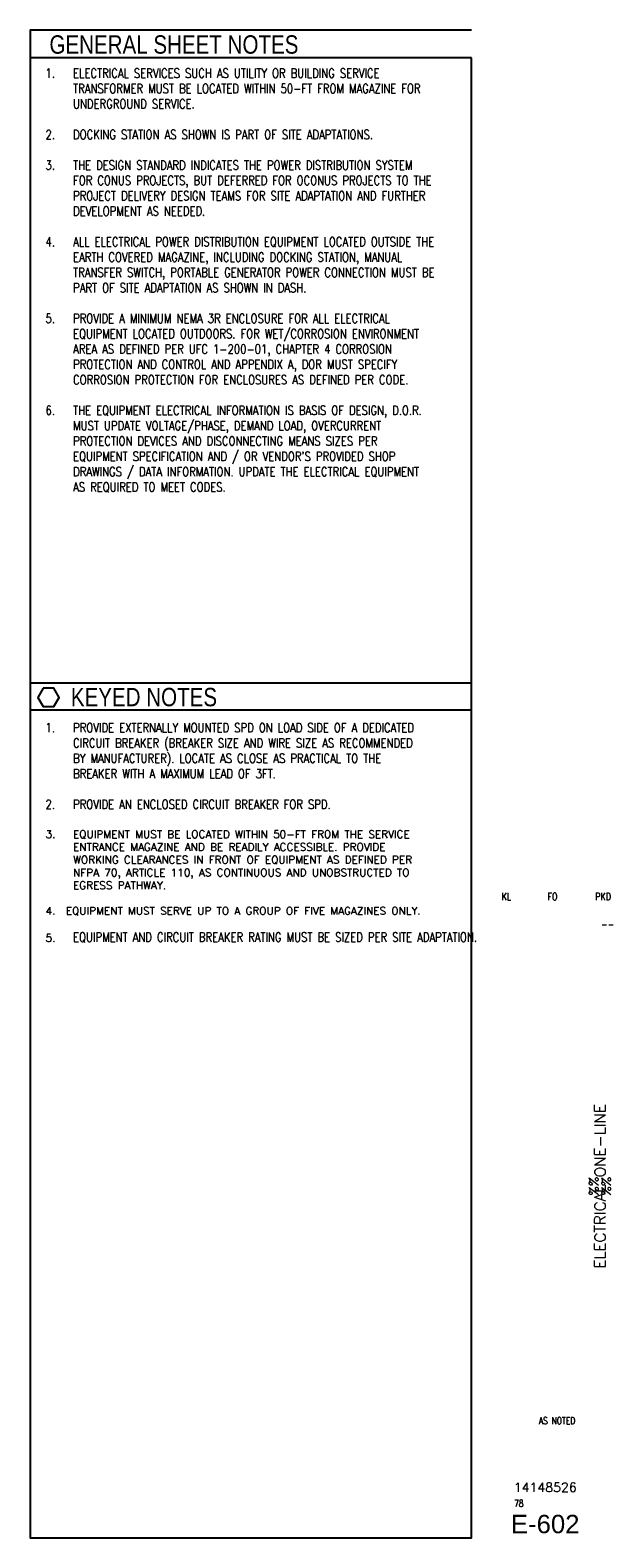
# Paper-space layout 'E-602 - ELECTRICAL ONE-LINE' of a CAD drawing. Header units: inches. Extents: x 25.3 to 33.2, y 0.8 to 21.2.
import ezdxf
from ezdxf.enums import TextEntityAlignment as Align

# ---------------------------------------------------------------- set-up
doc = ezdxf.new("R2010")
doc.units = ezdxf.units.IN
doc.header["$MEASUREMENT"] = 0
doc.layers.add('E-ANNO-NOTE', color=2, linetype='Continuous', lineweight=25)
doc.layers.add('G-ANNO-TTLB', color=7, linetype='Continuous')
doc.layers.add('G-ANNO-TTLB-GRSC', color=6, linetype='Continuous')
doc.styles.add('Annotative', font='romans.shx', dxfattribs={"width": 0.8, "height": 0.125})
doc.styles.add('ROMANS', font='ROMANS.shx', dxfattribs={"width": 0.8})
doc.styles.add('TITLES', font='swiss.ttf', dxfattribs={"width": 0.8, "height": 0.25})

# ---------------------------------------------------------------- blocks, each defined once
blk = doc.blocks.new('NAVFAC_Sheet_Info')
at = {"layer": 'G-ANNO-TTLB', "color": 3, "style": 'ROMANS', "width": 0.8}
for tag, p in [('DESIGNED_BY', (31.723, 9.469)), ('DRAWN_BY', (32.348, 9.469)), ('REVIEWED_BY', (33.036, 9.469))]:
    blk.add_attdef(tag, text='', height=0.1, dxfattribs=at).set_placement(p, align=Align.MIDDLE)
blk.add_attdef('BRANCH_MANAGER', text='', height=0.1, dxfattribs=at).set_placement((33.188, 9.094), align=Align.MIDDLE_RIGHT)
at = {"layer": 'G-ANNO-TTLB', "color": 3, "style": 'ROMANS'}
for tag, height, p in [('SHEET_TITLE_1_OF_1', 0.15, (32.995, 5.531)), ('SHEET_TITLE_1_OF_2', 0.125, (32.91, 5.531)), ('SHEET_TITLE_2_OF_2', 0.125, (33.08, 5.531))]:
    blk.add_attdef(tag, text='', height=height, rotation=90, dxfattribs=at).set_placement(p, align=Align.MIDDLE_CENTER)
at = {"layer": 'G-ANNO-TTLB', "color": 4}
for tag, height, style, p in [('SCALE', 0.1, 'ROMANS', (32.41, 2.344)), ('NAVFAC_DWG_NUMBER', 0.125, 'ROMANS', (32.25, 1.437)), ('SHEET_X', 0.0938, 'ROMANS', (31.891, 1.219)), ('DISCIPLINE_SHEET_NO', 0.25, 'TITLES', (32.25, 0.938))]:
    blk.add_attdef(tag, text='', height=height, dxfattribs=dict(at, style=style)).set_placement(p, align=Align.MIDDLE)

psp = doc.layouts.new('E-602 - ELECTRICAL ONE-LINE')

# ---------------------------------------------------------------- linework, layer by layer
at = {"layer": 'E-ANNO-NOTE', "lineweight": -3}
psp.add_lwpolyline([(25.428, 12.302), (25.356, 12.177), (25.428, 12.052), (25.572, 12.052), (25.644, 12.177), (25.572, 12.302)], close=True, dxfattribs=at)
at = {"layer": 'G-ANNO-TTLB-GRSC', "lineweight": -3}
for p, q in [((31.25, 20.875), (25.25, 20.875)), ((31.25, 12.002), (25.25, 12.002))]:
    psp.add_line(p, q, dxfattribs=at)
for points in [[(31.25, 21.25), (25.25, 21.25), (25.25, 0.75), (31.25, 0.75), (31.25, 16.074)], [(31.25, 20.875), (25.25, 20.875), (25.25, 12.377), (31.25, 12.377), (31.25, 20.875)]]:
    psp.add_lwpolyline(points, dxfattribs=at)

# ---------------------------------------------------------------- block references
ref = psp.add_blockref('NAVFAC_Sheet_Info', (0, 0))
ref.add_attrib('SHEET_TITLE_1_OF_1', 'ELECTRICAL ONE-LINE', dxfattribs={"layer": 'G-ANNO-TTLB', "color": 3, "height": 0.15, "rotation": 90, "style": 'ROMANS'}).set_placement((32.995, 5.531), align=Align.MIDDLE_CENTER)
ref.add_attrib('SHEET_TITLE_1_OF_2', '%%', dxfattribs={"layer": 'G-ANNO-TTLB', "color": 3, "height": 0.125, "rotation": 90, "style": 'ROMANS'}).set_placement((32.91, 5.531), align=Align.MIDDLE_CENTER)
ref.add_attrib('SHEET_TITLE_2_OF_2', '%%', dxfattribs={"layer": 'G-ANNO-TTLB', "color": 3, "height": 0.125, "rotation": 90, "style": 'ROMANS'}).set_placement((33.08, 5.531), align=Align.MIDDLE_CENTER)
ref.add_attrib('DESIGNED_BY', 'KL', dxfattribs={"layer": 'G-ANNO-TTLB', "color": 3, "height": 0.1, "style": 'ROMANS', "width": 0.8}).set_placement((31.723, 9.469), align=Align.MIDDLE)
ref.add_attrib('DRAWN_BY', 'FO', dxfattribs={"layer": 'G-ANNO-TTLB', "color": 3, "height": 0.1, "style": 'ROMANS', "width": 0.8}).set_placement((32.348, 9.469), align=Align.MIDDLE)
ref.add_attrib('REVIEWED_BY', 'PKD', dxfattribs={"layer": 'G-ANNO-TTLB', "color": 3, "height": 0.1, "style": 'ROMANS', "width": 0.8}).set_placement((33.036, 9.469), align=Align.MIDDLE)
ref.add_attrib('SCALE', 'AS NOTED', dxfattribs={"layer": 'G-ANNO-TTLB', "color": 4, "height": 0.0938, "style": 'ROMANS', "width": 0.8}).set_placement((32.41, 2.344), align=Align.MIDDLE)
ref.add_attrib('NAVFAC_DWG_NUMBER', '14148526', dxfattribs={"layer": 'G-ANNO-TTLB', "color": 4, "height": 0.125, "style": 'ROMANS'}).set_placement((32.25, 1.437), align=Align.MIDDLE)
ref.add_attrib('SHEET_X', '78', dxfattribs={"layer": 'G-ANNO-TTLB', "color": 4, "height": 0.0938, "style": 'ROMANS', "width": 0.8}).set_placement((31.891, 1.219), align=Align.MIDDLE)
ref.add_attrib('DISCIPLINE_SHEET_NO', 'E-602', dxfattribs={"layer": 'G-ANNO-TTLB', "color": 4, "height": 0.25, "style": 'TITLES'}).set_placement((32.25, 0.938), align=Align.MIDDLE)
ref.add_attrib('BRANCH_MANAGER', '--', dxfattribs={"layer": 'G-ANNO-TTLB', "color": 3, "height": 0.1, "style": 'ROMANS', "width": 0.8}).set_placement((33.188, 9.094), align=Align.MIDDLE_RIGHT)

# ---------------------------------------------------------------- texts
at = {"layer": 'E-ANNO-NOTE', "lineweight": -3, "attachment_point": 1}
for s, insert, char_height, width, style in [('GENERAL SHEET NOTES', (25.512, 21.18), 0.25, 134.8793, 'TITLES'), ("\\pxi-3,l4,t4;1.^IELECTRICAL SERVICES SUCH AS UTILITY OR BUILDING SERVICE TRANSFORMER MUST BE LOCATED WITHIN 50-FT FROM MAGAZINE FOR UNDERGROUND SERVICE.\\P\\P2.^IDOCKING STATION AS SHOWN IS PART OF SITE ADAPTATIONS.\\P\\P3.^ITHE DESIGN STANDARD INDICATES THE POWER DISTRIBUTION SYSTEM FOR CONUS PROJECTS, BUT DEFERRED FOR OCONUS PROJECTS TO THE PROJECT DELIVERY DESIGN TEAMS FOR SITE ADAPTATION AND FURTHER DEVELOPMENT AS NEEDED. \\P\\P4.^IALL ELECTRICAL POWER DISTRIBUTION EQUIPMENT LOCATED OUTSIDE THE EARTH COVERED MAGAZINE, INCLUDING DOCKING STATION, MANUAL TRANSFER SWITCH, PORTABLE GENERATOR POWER CONNECTION MUST BE PART OF SITE ADAPTATION AS SHOWN IN DASH.\\P\\P5.^IPROVIDE A MINIMUM NEMA 3R ENCLOSURE FOR ALL ELECTRICAL EQUIPMENT LOCATED OUTDOORS. FOR WET/CORROSION ENVIRONMENT AREA AS DEFINED PER UFC 1-200-01, CHAPTER 4 CORROSION PROTECTION AND CONTROL AND APPENDIX A, DOR MUST SPECIFY CORROSION PROTECTION FOR ENCLOSURES AS DEFINED PER CODE.\\P\\P6.^ITHE EQUIPMENT ELECTRICAL INFORMATION IS BASIS OF DESIGN, D.O.R. MUST UPDATE VOLTAGE/PHASE, DEMAND LOAD, OVERCURRENT PROTECTION DEVICES AND DISCONNECTING MEANS SIZES PER EQUIPMENT SPECIFICATION AND / OR VENDOR'S PROVIDED SHOP DRAWINGS / DATA INFORMATION. UPDATE THE ELECTRICAL EQUIPMENT AS REQUIRED TO MEET CODES.", (25.333, 20.727), 0.125, 5.86924, 'Annotative'), ('KEYED NOTES', (25.803, 12.307), 0.25, 134.8793, 'TITLES'), ('\\pxi-3,l4;1.^IPROVIDE EXTERNALLY MOUNTED SPD ON LOAD SIDE OF A DEDICATED CIRCUIT BREAKER (BREAKER SIZE AND WIRE SIZE AS RECOMMENDED BY MANUFACTURER). LOCATE AS CLOSE AS PRACTICAL TO THE BREAKER WITH A MAXIMUM LEAD OF 3FT.\\P\\P2.^IPROVIDE AN ENCLOSED CIRCUIT BREAKER FOR SPD.\\P\\P{\\H0.83333x;\\W1;3.^IEQUIPMENT MUST BE LOCATED WITHIN 50-FT FROM THE SERVICE ENTRANCE MAGAZINE AND BE READILY ACCESSIBLE. PROVIDE WORKING CLEARANCES IN FRONT OF EQUIPMENT AS DEFINED PER NFPA 70, ARTICLE 110, AS CONTINUOUS AND UNOBSTRUCTED TO EGRESS PATHWAY.   \\P\\pi0,l0;\\P\\pi-3,l4;4.  EQUIPMENT MUST SERVE UP TO A GROUP OF FIVE MAGAZINES ONLY.\\P\\P5.^I}EQUIPMENT AND CIRCUIT BREAKER RATING MUST BE SIZED PER SITE ADAPTATION.', (25.333, 11.828), 0.125, 5.71577, 'Annotative')]:
    psp.add_mtext(s, dxfattribs=dict(at, insert=insert, char_height=char_height, width=width, style=style))

doc.saveas('drawing.dxf')
